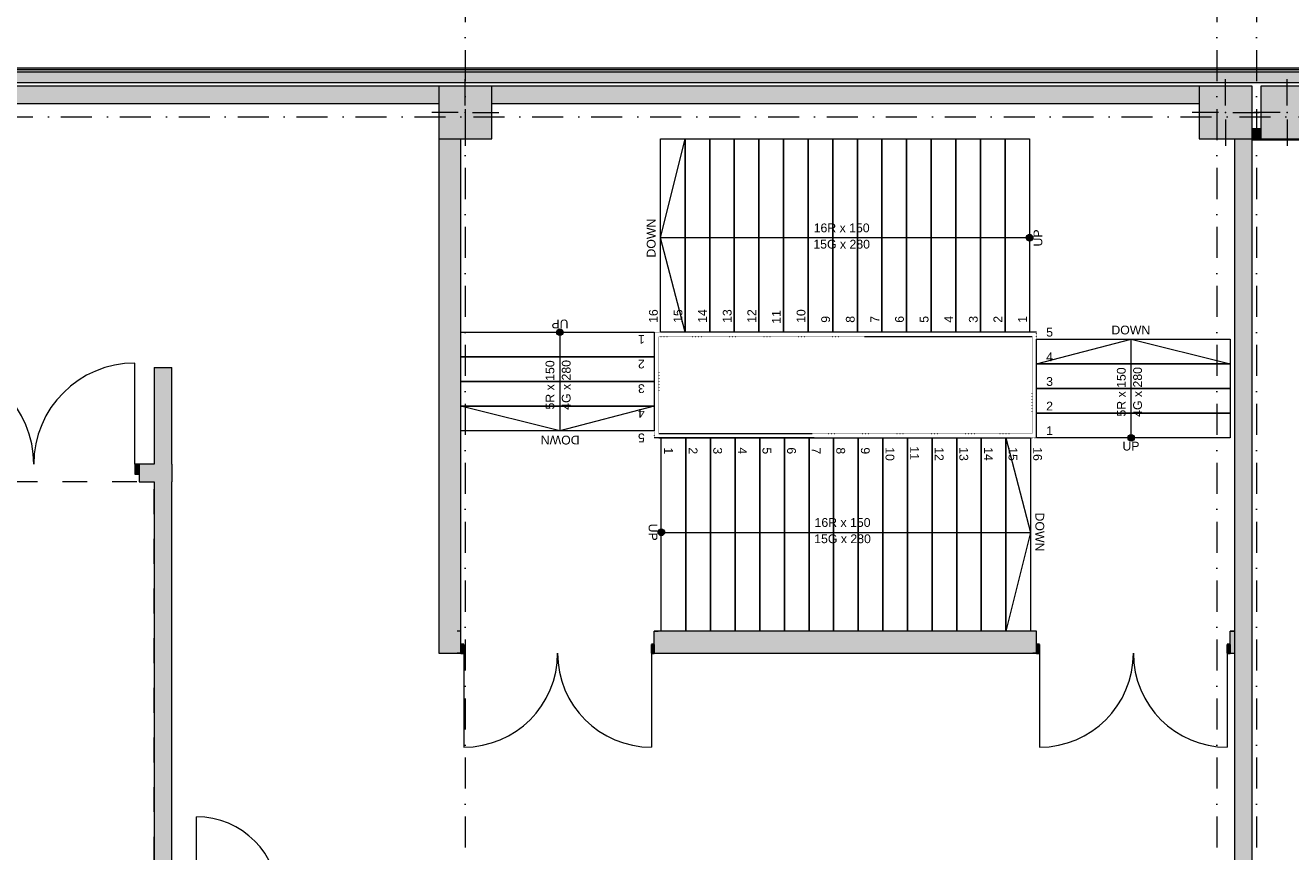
# Model space of a CAD drawing. Header units: millimetres. Extents: x -14761 to 157739, y -22400 to 107990.
# Tile 209 of 228: x 75994 to 90390, y 63644 to 73041. Entities that reach past the tile are written whole.
import ezdxf

# ---------------------------------------------------------------- set-up
doc = ezdxf.new("R2010")
doc.units = ezdxf.units.MM
doc.header["$MEASUREMENT"] = 0
for name, pattern in [('A_dot', [3, 0, -3]), ('Штриховая', [564.444447, 282.222223, -282.222223]), ('Штрихпунктирная', [670.277762, 352.777767, -176.388884, 0, -141.111112])]:
    doc.linetypes.add(name, pattern=pattern)
for name, color, linetype in [('Конструктив - ГКЛ', 7, 'Continuous'), ('Конструктив - Колонны', 7, 'Continuous'), ('Конструктив - лестницы сущ', 7, 'Continuous'), ('Конструктив - Стены Внутр сущ.', 7, 'Continuous'), ('Конструктив - Стены наружние фасад', 7, 'Continuous'), ('Элемент Модели - Зона', 7, 'Continuous'), ('Элемент Модели - Оси', 7, 'Continuous')]:
    doc.layers.add(name, color=color, linetype=linetype)
doc.styles.add('СГЕНЕРИР_СТИЛЬ_1', font='txt')

msp = doc.modelspace()

# ---------------------------------------------------------------- hatches: boundary and pattern name
at = {"layer": 'Конструктив - ГКЛ', "linetype": 'Continuous', "lineweight": 0, "true_color": 0x000000}
for points in [[(89950, 71863), (89950, 71850), (90050, 71850), (90050, 71863)], [(90050, 71850), (89950, 71850), (89950, 71750), (90050, 71750)], [(130525, 71750), (89950, 71750), (89950, 71738), (130525, 71738)]]:
    msp.add_hatch(color=18, dxfattribs=at).paths.add_polyline_path(points)
at = {"layer": 'Конструктив - Колонны', "linetype": 'Continuous', "lineweight": 0, "true_color": 0x000000}
for points in [[(80700, 71750), (81300, 71750), (81300, 72350), (80700, 72350)], [(89350, 71750), (89950, 71750), (89950, 72350), (89350, 72350)], [(90050, 71750), (90650, 71750), (90650, 72350), (90050, 72350)]]:
    msp.add_hatch(color=18, dxfattribs=at).paths.add_polyline_path(points)
at = {"layer": 'Конструктив - лестницы сущ', "linetype": 'Continuous', "lineweight": 0, "true_color": 0xffffff}
for points in [[(87420, 70588, 1), (87420, 70663, 1)], [(82112, 69550, 1), (82037, 69550, 1)], [(88537, 68350, 1), (88612, 68350, 1)], [(83230, 67313, 1), (83230, 67238, 1)]]:
    msp.add_hatch(color=7, dxfattribs=at).paths.add_polyline_path(points)
at = {"layer": 'Конструктив - Стены Внутр сущ.', "linetype": 'Continuous', "lineweight": 0, "true_color": 0x000000}
for points in [[(75020, 72350), (75020, 72150), (80700, 72150), (80700, 72350)], [(81300, 72150), (89350, 72150), (89350, 72350), (81300, 72350)], [(80700, 66150), (80950, 66150), (80950, 71750), (80700, 71750)], [(89750, 71750), (89750, 63300), (89950, 63300), (89950, 71750)], [(77460, 69150), (77460, 68050), (77660, 68050), (77660, 69150)], [(77290, 68050), (77240, 68050), (77240, 67935), (77290, 67935)], [(77290, 68050), (77290, 67850), (77660, 67850), (77660, 68050)], [(77660, 61849), (77660, 67850), (77460, 67850), (77460, 61849)], [(80950, 66150), (80700, 65900), (80950, 65900)], [(80950, 66150), (80700, 66150), (80700, 65900)], [(87500, 66150), (83150, 66150), (83150, 65900), (87500, 65900)], [(89700, 65900), (89750, 65900), (89750, 66150), (89700, 66150)], [(80950, 65900), (80982, 65900), (80982, 66000), (80950, 66000)], [(83150, 66000), (83118, 66000), (83118, 65900), (83150, 65900)], [(87500, 65900), (87532, 65900), (87532, 66000), (87500, 66000)], [(89700, 66000), (89668, 66000), (89668, 65900), (89700, 65900)]]:
    msp.add_hatch(color=18, dxfattribs=at).paths.add_polyline_path(points)
at = {"layer": 'Конструктив - Стены наружние фасад', "linetype": 'Continuous', "lineweight": 0, "true_color": 0x000000}
for points in [[(75020, 72540), (90940, 72540), (90940, 72555), (75020, 72555)], [(75020, 72510), (90940, 72510), (90940, 72540), (75020, 72540)], [(90940, 72510), (75020, 72510), (75020, 72390), (90940, 72390)]]:
    msp.add_hatch(color=18, dxfattribs=at).paths.add_polyline_path(points)

# ---------------------------------------------------------------- linework, layer by layer
at = {"layer": 'Конструктив - ГКЛ', "color": 251, "linetype": 'Continuous', "lineweight": 20, "true_color": 0x575757}
for p, q in [((90050, 71850), (89950, 71850)), ((89950, 71750), (90050, 71750))]:
    msp.add_line(p, q, dxfattribs=at)
at = {"layer": 'Конструктив - ГКЛ', "color": 251, "linetype": 'Continuous', "lineweight": 20, "true_color": 0x575757, "flags": 128}
for points in [[(90050, 71863), (89950, 71863)], [(89950, 71738), (89950, 71750)], [(89950, 71738), (130525, 71738)]]:
    msp.add_lwpolyline(points, dxfattribs=at)
at = {"layer": 'Конструктив - Колонны', "color": 251, "linetype": 'Continuous', "lineweight": 5, "true_color": 0x575757}
for p, q in [((81000, 72130), (81000, 72430)), ((89650, 72130), (89650, 72430)), ((90350, 72130), (90350, 72430)), ((80920, 72050), (80620, 72050)), ((81080, 72050), (81380, 72050)), ((89570, 72050), (89270, 72050)), ((89730, 72050), (90030, 72050)), ((90270, 72050), (89970, 72050)), ((81000, 71970), (81000, 71670)), ((89650, 71970), (89650, 71670)), ((90350, 71970), (90350, 71670))]:
    msp.add_line(p, q, dxfattribs=at)
at = {"layer": 'Конструктив - Колонны', "color": 251, "linetype": 'Continuous', "lineweight": 15, "true_color": 0x575757, "flags": 128}
for points in [[(80700, 71750), (81300, 71750), (81300, 72350), (80700, 72350)], [(89350, 71750), (89950, 71750), (89950, 72350), (89350, 72350)], [(90050, 71750), (90650, 71750), (90650, 72350), (90050, 72350)]]:
    msp.add_lwpolyline(points, close=True, dxfattribs=at)
at = {"layer": 'Конструктив - Колонны', "color": 251, "linetype": 'Continuous', "lineweight": 5, "true_color": 0x575757}
for p in [(81000, 72050), (89650, 72050), (90350, 72050)]:
    msp.add_point(p, dxfattribs=at)
at = {"layer": 'Конструктив - лестницы сущ', "color": 7, "linetype": 'Continuous', "lineweight": 15}
for p, q in [((83220, 69550), (83220, 71750)), ((83220, 71750), (87420, 71750)), ((83220, 69550), (83220, 71750)), ((83220, 71750), (83500, 71750)), ((83220, 70625), (83500, 71750)), ((83500, 69550), (83500, 71750)), ((83500, 71750), (83780, 71750)), ((83500, 71750), (83500, 69550)), ((83780, 69550), (83780, 71750)), ((83780, 71750), (84060, 71750)), ((83780, 71750), (83780, 69550)), ((84060, 69550), (84060, 71750)), ((84060, 71750), (84340, 71750)), ((84060, 71750), (84060, 69550)), ((84340, 69550), (84340, 71750)), ((84340, 71750), (84620, 71750)), ((84340, 71750), (84340, 69550)), ((84620, 69550), (84620, 71750)), ((84620, 71750), (84900, 71750)), ((84620, 71750), (84620, 69550)), ((84900, 69550), (84900, 71750)), ((84900, 71750), (85180, 71750)), ((84900, 71750), (84900, 69550)), ((85180, 69550), (85180, 71750)), ((85180, 71750), (85460, 71750)), ((85180, 71750), (85180, 69550)), ((85460, 69550), (85460, 71750)), ((85460, 71750), (85740, 71750)), ((85460, 71750), (85460, 69550)), ((85740, 69550), (85740, 71750)), ((85740, 71750), (86020, 71750)), ((85740, 71750), (85740, 69550)), ((86020, 69550), (86020, 71750)), ((86020, 71750), (86300, 71750)), ((86020, 71750), (86020, 69550)), ((86300, 69550), (86300, 71750)), ((86300, 71750), (86580, 71750)), ((86300, 71750), (86300, 69550)), ((86580, 69550), (86580, 71750)), ((86580, 71750), (86860, 71750)), ((86580, 71750), (86580, 69550)), ((86860, 69550), (86860, 71750)), ((86860, 71750), (87140, 71750)), ((86860, 71750), (86860, 69550)), ((87140, 69550), (87140, 71750)), ((87140, 71750), (87420, 71750)), ((87140, 71750), (87140, 69550)), ((87420, 71750), (87420, 69550)), ((87420, 71750), (87420, 69550)), ((83500, 70625), (83220, 70625)), ((83500, 69550), (83220, 70625)), ((87140, 70625), (83500, 70625)), ((87420, 70625), (87140, 70625)), ((80950, 69550), (83150, 69550)), ((80950, 68430), (80950, 69550)), ((80950, 69550), (83150, 69550)), ((80950, 69270), (80950, 69550)), ((82075, 69550), (82075, 69270)), ((83150, 69550), (83150, 68430)), ((83150, 69550), (83150, 69270)), ((87420, 69550), (83220, 69550)), ((83500, 69550), (83220, 69550)), ((83780, 69550), (83500, 69550)), ((84060, 69550), (83780, 69550)), ((84340, 69550), (84060, 69550)), ((84620, 69550), (84340, 69550)), ((84900, 69550), (84620, 69550)), ((85180, 69550), (84900, 69550)), ((85460, 69550), (85180, 69550)), ((85740, 69550), (85460, 69550)), ((87500, 69550), (85520, 69550)), ((86020, 69550), (85740, 69550)), ((86300, 69550), (86020, 69550)), ((86580, 69550), (86300, 69550)), ((86860, 69550), (86580, 69550)), ((87140, 69550), (86860, 69550)), ((87420, 69550), (87140, 69550)), ((87450, 69500), (85542, 69500)), ((87500, 68350), (87500, 69470)), ((87500, 69470), (89700, 69470)), ((87500, 69190), (87500, 69470)), ((87500, 69470), (89700, 69470)), ((87500, 69190), (88575, 69470)), ((88575, 69190), (88575, 69470)), ((88575, 69470), (89700, 69190)), ((89700, 69470), (89700, 68350)), ((89700, 69470), (89700, 69190)), ((83150, 69270), (80950, 69270)), ((80950, 69270), (83150, 69270)), ((80950, 68990), (80950, 69270)), ((82075, 69270), (82075, 68710)), ((83150, 69270), (83150, 68990)), ((87500, 68910), (87500, 69190)), ((87500, 69190), (89700, 69190)), ((89700, 69190), (87500, 69190)), ((88575, 68630), (88575, 69190)), ((89700, 69190), (89700, 68910)), ((83150, 68990), (80950, 68990)), ((80950, 68990), (83150, 68990)), ((80950, 68710), (80950, 68990)), ((83150, 68990), (83150, 68710)), ((87500, 68630), (87500, 68910)), ((87500, 68910), (89700, 68910)), ((89700, 68910), (87500, 68910)), ((89700, 68910), (89700, 68630)), ((83150, 68710), (80950, 68710)), ((80950, 68710), (83150, 68710)), ((80950, 68430), (80950, 68710)), ((82075, 68430), (80950, 68710)), ((82075, 68710), (82075, 68430)), ((83150, 68710), (82075, 68430)), ((83150, 68710), (83150, 68430)), ((87500, 68350), (87500, 68630)), ((87500, 68630), (89700, 68630)), ((89700, 68630), (87500, 68630)), ((88575, 68350), (88575, 68630)), ((89700, 68630), (89700, 68350)), ((83150, 68430), (80950, 68430)), ((83150, 68430), (80950, 68430)), ((83200, 68400), (84947, 68400)), ((84970, 68350), (83150, 68350)), ((83200, 68350), (84970, 68350)), ((83230, 66150), (83230, 68350)), ((83230, 68350), (87430, 68350)), ((83230, 66150), (83230, 68350)), ((83230, 68350), (83510, 68350)), ((83510, 68350), (83510, 66150)), ((83510, 66150), (83510, 68350)), ((83510, 68350), (83790, 68350)), ((83790, 68350), (83790, 66150)), ((83790, 66150), (83790, 68350)), ((83790, 68350), (84070, 68350)), ((84070, 68350), (84070, 66150)), ((84070, 66150), (84070, 68350)), ((84070, 68350), (84350, 68350)), ((84350, 68350), (84350, 66150)), ((84350, 66150), (84350, 68350)), ((84350, 68350), (84630, 68350)), ((84630, 68350), (84630, 66150)), ((84630, 66150), (84630, 68350)), ((84630, 68350), (84910, 68350)), ((84910, 68350), (84910, 66150)), ((84910, 66150), (84910, 68350)), ((84910, 68350), (85190, 68350)), ((85190, 68350), (85190, 66150)), ((85190, 66150), (85190, 68350)), ((85190, 68350), (85470, 68350)), ((85470, 68350), (85470, 66150)), ((85470, 66150), (85470, 68350)), ((85470, 68350), (85750, 68350)), ((85750, 68350), (85750, 66150)), ((85750, 66150), (85750, 68350)), ((85750, 68350), (86030, 68350)), ((86030, 68350), (86030, 66150)), ((86030, 66150), (86030, 68350)), ((86030, 68350), (86310, 68350)), ((86310, 68350), (86310, 66150)), ((86310, 66150), (86310, 68350)), ((86310, 68350), (86590, 68350)), ((86590, 68350), (86590, 66150)), ((86590, 66150), (86590, 68350)), ((86590, 68350), (86870, 68350)), ((86870, 68350), (86870, 66150)), ((86870, 66150), (86870, 68350)), ((86870, 68350), (87150, 68350)), ((87150, 68350), (87150, 66150)), ((87150, 66150), (87150, 68350)), ((87150, 68350), (87430, 68350)), ((87150, 68350), (87430, 67275)), ((87430, 68350), (87430, 66150)), ((87430, 68350), (87430, 66150)), ((89700, 68350), (87500, 68350)), ((89700, 68350), (87500, 68350)), ((83230, 67275), (83510, 67275)), ((83510, 67275), (87150, 67275)), ((87150, 67275), (87430, 67275)), ((87430, 67275), (87150, 66150)), ((87430, 66150), (83230, 66150)), ((83510, 66150), (83230, 66150)), ((83790, 66150), (83510, 66150)), ((84070, 66150), (83790, 66150)), ((84350, 66150), (84070, 66150)), ((84630, 66150), (84350, 66150)), ((84910, 66150), (84630, 66150)), ((85190, 66150), (84910, 66150)), ((85470, 66150), (85190, 66150)), ((85750, 66150), (85470, 66150)), ((86030, 66150), (85750, 66150)), ((86310, 66150), (86030, 66150)), ((86590, 66150), (86310, 66150)), ((86870, 66150), (86590, 66150)), ((87150, 66150), (86870, 66150)), ((87430, 66150), (87150, 66150))]:
    msp.add_line(p, q, dxfattribs=at)
at = {"layer": 'Конструктив - лестницы сущ', "color": 7, "linetype": 'A_dot', "lineweight": 15}
for p, q in [((83150, 69550), (83150, 68350)), ((85520, 69550), (83150, 69550)), ((87500, 68350), (87500, 69550)), ((83200, 69500), (83200, 68400)), ((85542, 69500), (83200, 69500)), ((87450, 68400), (87450, 69500)), ((84947, 68400), (87450, 68400)), ((84970, 68350), (87500, 68350))]:
    msp.add_line(p, q, dxfattribs=at)
at = {"layer": 'Конструктив - лестницы сущ', "color": 7, "linetype": 'Continuous', "lineweight": 15, "flags": 128}
for points in [[(87420, 70588, -1), (87420, 70663, -1)], [(82112, 69550, -1), (82037, 69550, -1)], [(88537, 68350, -1), (88612, 68350, -1)], [(83230, 67313, -1), (83230, 67238, -1)]]:
    msp.add_lwpolyline(points, format="xyb", close=True, dxfattribs=at)
at = {"layer": 'Конструктив - Стены Внутр сущ.', "color": 251, "linetype": 'Continuous', "lineweight": 5, "true_color": 0x575757}
for p, q in [((77240, 68050), (77240, 69200)), ((77290, 68050), (77240, 68050)), ((77240, 68050), (77240, 67935)), ((77290, 67935), (77290, 68050)), ((77240, 67935), (77290, 67935))]:
    msp.add_line(p, q, dxfattribs=at)
at = {"layer": 'Конструктив - Стены Внутр сущ.', "color": 251, "linetype": 'Continuous', "lineweight": 20, "true_color": 0x575757}
for p, q in [((77290, 68050), (77290, 67935)), ((77290, 68050), (77290, 67935)), ((77290, 68050), (77290, 67935)), ((77290, 67935), (77290, 67850)), ((77290, 67935), (77290, 67850)), ((80950, 66150), (80907, 66150)), ((80950, 66150), (80907, 66150)), ((80950, 66150), (80907, 66150)), ((80950, 66000), (80950, 66150)), ((80950, 66000), (80950, 66150)), ((80950, 66000), (80950, 66150)), ((83150, 66150), (83193, 66150)), ((83150, 66000), (83150, 66150)), ((83150, 66000), (83150, 66150)), ((83150, 66000), (83150, 66150)), ((83150, 66150), (83193, 66150)), ((83150, 66150), (83193, 66150)), ((87500, 66150), (87457, 66150)), ((87500, 66150), (87457, 66150)), ((87500, 66150), (87457, 66150)), ((87500, 66000), (87500, 66150)), ((87500, 66000), (87500, 66150)), ((87500, 66000), (87500, 66150)), ((89700, 66150), (89743, 66150)), ((89700, 66000), (89700, 66150)), ((89700, 66000), (89700, 66150)), ((89700, 66000), (89700, 66150)), ((89700, 66150), (89743, 66150)), ((89700, 66150), (89743, 66150)), ((80950, 65900), (80950, 66000)), ((80950, 65900), (80950, 66000)), ((80950, 65900), (80950, 66000)), ((83150, 65900), (83150, 66000)), ((83150, 65900), (83150, 66000)), ((83150, 65900), (83150, 66000)), ((87500, 65900), (87500, 66000)), ((87500, 65900), (87500, 66000)), ((87500, 65900), (87500, 66000)), ((89700, 65900), (89700, 66000)), ((89700, 65900), (89700, 66000)), ((89700, 65900), (89700, 66000)), ((80950, 65900), (80907, 65900)), ((80950, 65900), (80907, 65900)), ((80950, 65900), (80907, 65900)), ((83150, 65900), (83193, 65900)), ((83150, 65900), (83193, 65900)), ((83150, 65900), (83193, 65900)), ((87500, 65900), (87457, 65900)), ((87500, 65900), (87457, 65900)), ((87500, 65900), (87457, 65900)), ((89700, 65900), (89743, 65900)), ((89700, 65900), (89743, 65900)), ((89700, 65900), (89743, 65900))]:
    msp.add_line(p, q, dxfattribs=at)
at = {"layer": 'Конструктив - Стены Внутр сущ.', "color": 251, "linetype": 'Continuous', "lineweight": 30, "true_color": 0x575757}
for p, q in [((80982, 66000), (80950, 66000)), ((80950, 66000), (80950, 65900)), ((80982, 65900), (80982, 66000)), ((83150, 66000), (83118, 66000)), ((83118, 66000), (83118, 65900)), ((83150, 65900), (83150, 66000)), ((87532, 66000), (87500, 66000)), ((87500, 66000), (87500, 65900)), ((87532, 65900), (87532, 66000)), ((89700, 66000), (89668, 66000)), ((89668, 66000), (89668, 65900)), ((89700, 65900), (89700, 66000)), ((80950, 65900), (80982, 65900)), ((83118, 65900), (83150, 65900)), ((87500, 65900), (87532, 65900)), ((89668, 65900), (89700, 65900))]:
    msp.add_line(p, q, dxfattribs=at)
at = {"layer": 'Конструктив - Стены Внутр сущ.', "color": 251, "linetype": 'Continuous', "lineweight": 15, "true_color": 0x575757}
for p, q in [((80982, 65900), (80982, 64832)), ((83118, 65900), (83118, 64832)), ((87532, 65900), (87532, 64832)), ((89668, 65900), (89668, 64832)), ((77940, 63100), (77940, 64040))]:
    msp.add_line(p, q, dxfattribs=at)
at = {"layer": 'Конструктив - Стены Внутр сущ.', "color": 251, "linetype": 'Continuous', "lineweight": 20, "true_color": 0x575757, "flags": 128}
for points in [[(80700, 72350), (75020, 72350)], [(89350, 72350), (81300, 72350)], [(75020, 72150), (80700, 72150)], [(81300, 72150), (89350, 72150)], [(80700, 71750), (80700, 65900)], [(80950, 66150), (80950, 71750)], [(89750, 71750), (89750, 63300)], [(89950, 63300), (89950, 71750)], [(77460, 69150), (77460, 68050)], [(77460, 69150), (77660, 69150)], [(77660, 68050), (77660, 69150)], [(77460, 68050), (77290, 68050)], [(77660, 68050), (77660, 67850)], [(77290, 67850), (77460, 67850)], [(77460, 67850), (77460, 61649)], [(77660, 63100), (77660, 67850)], [(87500, 66150), (83150, 66150)], [(89750, 66150), (89700, 66150)], [(89750, 66150), (89750, 65900)], [(80700, 65900), (80950, 65900)], [(83150, 65900), (87500, 65900)], [(89700, 65900), (89750, 65900)]]:
    msp.add_lwpolyline(points, dxfattribs=at)
at = {"layer": 'Конструктив - Стены Внутр сущ.', "color": 251, "linetype": 'Continuous', "lineweight": 5, "true_color": 0x575757}
for centre, radius, start, end in [((74940, 68050), 1150, 0, 90), ((77240, 68050), 1150, 90, 180), ((80982, 65900), 1068, 270, 0), ((83118, 65900), 1068, 180, 270), ((87532, 65900), 1068, 270, 0), ((89668, 65900), 1068, 180, 270), ((77940, 63100), 940, 0, 90)]:
    msp.add_arc(centre, radius, start, end, dxfattribs=at)
at = {"layer": 'Конструктив - Стены наружние фасад', "color": 251, "linetype": 'Continuous', "lineweight": 20, "true_color": 0x575757}
for p, q in [((75020, 72540), (90940, 72540)), ((75020, 72510), (90940, 72510))]:
    msp.add_line(p, q, dxfattribs=at)
at = {"layer": 'Конструктив - Стены наружние фасад', "color": 251, "linetype": 'Continuous', "lineweight": 20, "true_color": 0x575757, "flags": 128}
for points in [[(90940, 72555), (75020, 72555)], [(75020, 72390), (90940, 72390)]]:
    msp.add_lwpolyline(points, dxfattribs=at)
at = {"layer": 'Элемент Модели - Зона', "color": 7, "linetype": 'Штриховая', "lineweight": 15, "flags": 128}
msp.add_lwpolyline([(36150, 44957), (36110, 44957), (36110, 36320), (41880, 36320), (41880, 39142), (45143, 42405), (45157, 42391), (45157, 42420), (63300, 42420), (63300, 42400), (77400, 42400), (77400, 42420), (114081, 42420), (117317, 39177), (117320, 38842), (117320, 36305), (117360, 36305), (117360, 34300), (117120, 34300), (117120, 35700), (116700, 35700), (116700, 36100), (108300, 36100), (108300, 35700), (107700, 35700), (107700, 36100), (99320, 36100), (99320, 26970), (107700, 26970), (107700, 27650), (108300, 27650), (108300, 26460), (112380, 26460), (112380, 27370), (112500, 27370), (112500, 21180), (117120, 21180), (117120, 26250), (116650, 26250), (116650, 27750), (117120, 27750), (117120, 32800), (117360, 32800), (117360, 20150), (117120, 20150), (117120, 20940), (99320, 20940), (99320, 14650), (117120, 14650), (117120, 17700), (116700, 17700), (116700, 18326), (117120, 18326), (117120, 18650), (117360, 18650), (117360, 18320), (120850, 18320), (120850, 37205), (120239, 37205), (120239, 45000), (125700, 45000), (125700, 45300), (126300, 45300), (126300, 45000), (141025, 45000), (141025, 45100), (140125, 45100), (140125, 47500), (132700, 47500), (132700, 53680), (130530, 53680), (130530, 54300), (129183, 54300), (126300, 54300), (126300, 53700), (125700, 53700), (125700, 54213), (124800, 54213), (117300, 54213), (117300, 53700), (116700, 53700), (116700, 54213), (108300, 54213), (108300, 53700), (107700, 53700), (107700, 54213), (99300, 54213), (99300, 53700), (98700, 53700), (98700, 54213), (90650, 54213), (90650, 53700), (90050, 53700), (89950, 53700), (89950, 48633), (77450, 48633), (77450, 53800), (77450, 61690), (77460, 61690), (77460, 67850), (74720, 67850), (74720, 59730), (73965, 59730), (73965, 54212), (72300, 54212), (72300, 53700), (71700, 53700), (71700, 54212), (63300, 54212), (63300, 53700), (62700, 53700), (62700, 54212), (61025, 54212), (61025, 46500), (61025, 45000), (54300, 45000), (54300, 44700), (53700, 44700), (53700, 45000), (45300, 45000), (45300, 44700), (44700, 44700), (44700, 45000), (36750, 45000), (36750, 44700), (36150, 44700)], close=True, dxfattribs=at)
at = {"layer": 'Элемент Модели - Оси', "color": 7, "linetype": 'Штрихпунктирная', "lineweight": 15}
for p, q in [((81000, 92200), (81000, -1975)), ((89550, 92200), (89550, -1975)), ((90000, 92200), (90000, -1975)), ((-12761, 72000), (155650, 72000))]:
    msp.add_line(p, q, dxfattribs=at)

# ---------------------------------------------------------------- texts
at = {"layer": 'Конструктив - лестницы сущ', "color": 161, "lineweight": 20, "true_color": 0x78aaff, "char_height": 100, "style": 'СГЕНЕРИР_СТИЛЬ_1'}
for s, insert, attachment_point in [('\\A1;{\\pqc;\\pt0,7100;\\fArial|b0|i0|c204|p38;16R x \\fArial|b0|i0|c204|p38;150\\fArial|b0|i0|c204|p38;\\A1{\\H.66x;\\S^  ;}\\fArial|b0|i0|c204|p38;\\fArial|b0|i0|c204|p38;\\fArial|b0|i0|c204|p38;\\fArial|b0|i0|c204|p38;\\A1{\\H.66x;\\S^  ;}\\fArial|b0|i0|c204|p38;\\fArial|b0|i0|c204|p38;\\fArial|b0|i0|c204|p38;\\fArial|b0|i0|c204|p38;\\A1{\\H.66x;\\S^  ;}\\fArial|b0|i0|c204|p38;}', (85320, 70658), 8), ('\\A1;{\\pqc;\\pt0,7100;\\fArial|b0|i0|c204|p38;15G x \\fArial|b0|i0|c204|p38;280\\fArial|b0|i0|c204|p38;\\A1{\\H.66x;\\S^  ;}\\fArial|b0|i0|c204|p38;\\fArial|b0|i0|c204|p38;\\fArial|b0|i0|c204|p38;\\fArial|b0|i0|c204|p38;\\A1{\\H.66x;\\S^  ;}\\fArial|b0|i0|c204|p38;\\fArial|b0|i0|c204|p38;\\fArial|b0|i0|c204|p38;\\fArial|b0|i0|c204|p38;\\A1{\\H.66x;\\S^  ;}\\fArial|b0|i0|c204|p38;}', (85320, 70602), 2), ('\\A1;{\\pqr;\\fArial|b0|i0|c204|p38;5}', (87686, 69550), 6), ('\\A1;{\\pqr;\\fArial|b0|i0|c204|p38;DOWN}', (88792, 69575), 6), ('\\A1;{\\pqr;\\fArial|b0|i0|c204|p38;4}', (87686, 69271), 6), ('\\A1;{\\pqr;\\fArial|b0|i0|c204|p38;3}', (87686, 68990), 6), ('\\A1;{\\pqr;\\fArial|b0|i0|c204|p38;2}', (87686, 68711), 6), ('\\A1;{\\pqr;\\fArial|b0|i0|c204|p38;1}', (87686, 68431), 6), ('\\A1;{\\pqr;\\fArial|b0|i0|c204|p38;UP}', (88670, 68255), 6), ('\\A1;{\\pqc;\\pt0,7100;\\fArial|b0|i0|c204|p38;16R x \\fArial|b0|i0|c204|p38;150\\fArial|b0|i0|c204|p38;\\A1{\\H.66x;\\S^  ;}\\fArial|b0|i0|c204|p38;\\fArial|b0|i0|c204|p38;\\fArial|b0|i0|c204|p38;\\fArial|b0|i0|c204|p38;\\A1{\\H.66x;\\S^  ;}\\fArial|b0|i0|c204|p38;\\fArial|b0|i0|c204|p38;\\fArial|b0|i0|c204|p38;\\fArial|b0|i0|c204|p38;\\A1{\\H.66x;\\S^  ;}\\fArial|b0|i0|c204|p38;}', (85330, 67308), 8), ('\\A1;{\\pqc;\\pt0,7100;\\fArial|b0|i0|c204|p38;15G x \\fArial|b0|i0|c204|p38;280\\fArial|b0|i0|c204|p38;\\A1{\\H.66x;\\S^  ;}\\fArial|b0|i0|c204|p38;\\fArial|b0|i0|c204|p38;\\fArial|b0|i0|c204|p38;\\fArial|b0|i0|c204|p38;\\A1{\\H.66x;\\S^  ;}\\fArial|b0|i0|c204|p38;\\fArial|b0|i0|c204|p38;\\fArial|b0|i0|c204|p38;\\fArial|b0|i0|c204|p38;\\A1{\\H.66x;\\S^  ;}\\fArial|b0|i0|c204|p38;}', (85330, 67252), 2)]:
    msp.add_mtext(s, dxfattribs=dict(at, insert=insert, attachment_point=attachment_point))
for s, insert, attachment_point, rotation in [('\\A1;{\\pqr;\\fArial|b0|i0|c204|p38;DOWN}', (83115, 70842), 6, 90), ('\\A1;{\\pqr;\\fArial|b0|i0|c204|p38;UP}', (87515, 70720), 6, 90), ('\\A1;{\\pqr;\\fArial|b0|i0|c204|p38;UP}', (81980, 69645), 6, 180), ('\\A1;{\\pqr;\\fArial|b0|i0|c204|p38;16}', (83140, 69812), 6, 90), ('\\A1;{\\pqr;\\fArial|b0|i0|c204|p38;15}', (83420, 69812), 6, 90), ('\\A1;{\\pqr;\\fArial|b0|i0|c204|p38;14}', (83699, 69812), 6, 90), ('\\A1;{\\pqr;\\fArial|b0|i0|c204|p38;13}', (83980, 69812), 6, 90), ('\\A1;{\\pqr;\\fArial|b0|i0|c204|p38;12}', (84259, 69812), 6, 90), ('\\A1;{\\pqr;\\fArial|b0|i0|c204|p38;11}', (84539, 69802), 6, 90), ('\\A1;{\\pqr;\\fArial|b0|i0|c204|p38;10}', (84820, 69812), 6, 90), ('\\A1;{\\pqr;\\fArial|b0|i0|c204|p38;9}', (85100, 69736), 6, 90), ('\\A1;{\\pqr;\\fArial|b0|i0|c204|p38;8}', (85380, 69736), 6, 90), ('\\A1;{\\pqr;\\fArial|b0|i0|c204|p38;7}', (85659, 69736), 6, 90), ('\\A1;{\\pqr;\\fArial|b0|i0|c204|p38;6}', (85940, 69736), 6, 90), ('\\A1;{\\pqr;\\fArial|b0|i0|c204|p38;5}', (86220, 69736), 6, 90), ('\\A1;{\\pqr;\\fArial|b0|i0|c204|p38;4}', (86499, 69736), 6, 90), ('\\A1;{\\pqr;\\fArial|b0|i0|c204|p38;3}', (86780, 69736), 6, 90), ('\\A1;{\\pqr;\\fArial|b0|i0|c204|p38;2}', (87059, 69736), 6, 90), ('\\A1;{\\pqr;\\fArial|b0|i0|c204|p38;1}', (87339, 69736), 6, 90), ('\\A1;{\\pqc;\\pt0,7100;\\fArial|b0|i0|c204|p38;5R x \\fArial|b0|i0|c204|p38;150\\fArial|b0|i0|c204|p38;\\A1{\\H.66x;\\S^  ;}\\fArial|b0|i0|c204|p38;\\fArial|b0|i0|c204|p38;\\fArial|b0|i0|c204|p38;\\fArial|b0|i0|c204|p38;\\A1{\\H.66x;\\S^  ;}\\fArial|b0|i0|c204|p38;\\fArial|b0|i0|c204|p38;\\fArial|b0|i0|c204|p38;\\fArial|b0|i0|c204|p38;\\A1{\\H.66x;\\S^  ;}\\fArial|b0|i0|c204|p38;}', (82042, 68990), 8, 90), ('\\A1;{\\pqc;\\pt0,7100;\\fArial|b0|i0|c204|p38;4G x \\fArial|b0|i0|c204|p38;280\\fArial|b0|i0|c204|p38;\\A1{\\H.66x;\\S^  ;}\\fArial|b0|i0|c204|p38;\\fArial|b0|i0|c204|p38;\\fArial|b0|i0|c204|p38;\\fArial|b0|i0|c204|p38;\\A1{\\H.66x;\\S^  ;}\\fArial|b0|i0|c204|p38;\\fArial|b0|i0|c204|p38;\\fArial|b0|i0|c204|p38;\\fArial|b0|i0|c204|p38;\\A1{\\H.66x;\\S^  ;}\\fArial|b0|i0|c204|p38;}', (82098, 68990), 2, 90), ('\\A1;{\\pqr;\\fArial|b0|i0|c204|p38;1}', (82964, 69469), 6, 180), ('\\A1;{\\pqc;\\pt0,7100;\\fArial|b0|i0|c204|p38;5R x \\fArial|b0|i0|c204|p38;150\\fArial|b0|i0|c204|p38;\\A1{\\H.66x;\\S^  ;}\\fArial|b0|i0|c204|p38;\\fArial|b0|i0|c204|p38;\\fArial|b0|i0|c204|p38;\\fArial|b0|i0|c204|p38;\\A1{\\H.66x;\\S^  ;}\\fArial|b0|i0|c204|p38;\\fArial|b0|i0|c204|p38;\\fArial|b0|i0|c204|p38;\\fArial|b0|i0|c204|p38;\\A1{\\H.66x;\\S^  ;}\\fArial|b0|i0|c204|p38;}', (88542, 68910), 8, 90), ('\\A1;{\\pqc;\\pt0,7100;\\fArial|b0|i0|c204|p38;4G x \\fArial|b0|i0|c204|p38;280\\fArial|b0|i0|c204|p38;\\A1{\\H.66x;\\S^  ;}\\fArial|b0|i0|c204|p38;\\fArial|b0|i0|c204|p38;\\fArial|b0|i0|c204|p38;\\fArial|b0|i0|c204|p38;\\A1{\\H.66x;\\S^  ;}\\fArial|b0|i0|c204|p38;\\fArial|b0|i0|c204|p38;\\fArial|b0|i0|c204|p38;\\fArial|b0|i0|c204|p38;\\A1{\\H.66x;\\S^  ;}\\fArial|b0|i0|c204|p38;}', (88598, 68910), 2, 90), ('\\A1;{\\pqr;\\fArial|b0|i0|c204|p38;2}', (82964, 69189), 6, 180), ('\\A1;{\\pqr;\\fArial|b0|i0|c204|p38;3}', (82964, 68910), 6, 180), ('\\A1;{\\pqr;\\fArial|b0|i0|c204|p38;4}', (82964, 68629), 6, 180), ('\\A1;{\\pqr;\\fArial|b0|i0|c204|p38;5}', (82964, 68350), 6, 180), ('\\A1;{\\pqr;\\fArial|b0|i0|c204|p38;DOWN}', (81858, 68325), 6, 180), ('\\A1;{\\pqr;\\fArial|b0|i0|c204|p38;4}', (84151, 68164), 6, 270), ('\\A1;{\\pqr;\\fArial|b0|i0|c204|p38;5}', (84430, 68164), 6, 270), ('\\A1;{\\pqr;\\fArial|b0|i0|c204|p38;11}', (86111, 68098), 6, 270), ('\\A1;{\\pqr;\\fArial|b0|i0|c204|p38;1}', (83311, 68164), 6, 270), ('\\A1;{\\pqr;\\fArial|b0|i0|c204|p38;2}', (83591, 68164), 6, 270), ('\\A1;{\\pqr;\\fArial|b0|i0|c204|p38;3}', (83870, 68164), 6, 270), ('\\A1;{\\pqr;\\fArial|b0|i0|c204|p38;6}', (84710, 68164), 6, 270), ('\\A1;{\\pqr;\\fArial|b0|i0|c204|p38;7}', (84991, 68164), 6, 270), ('\\A1;{\\pqr;\\fArial|b0|i0|c204|p38;8}', (85270, 68164), 6, 270), ('\\A1;{\\pqr;\\fArial|b0|i0|c204|p38;9}', (85550, 68164), 6, 270), ('\\A1;{\\pqr;\\fArial|b0|i0|c204|p38;10}', (85830, 68088), 6, 270), ('\\A1;{\\pqr;\\fArial|b0|i0|c204|p38;12}', (86391, 68088), 6, 270), ('\\A1;{\\pqr;\\fArial|b0|i0|c204|p38;13}', (86670, 68088), 6, 270), ('\\A1;{\\pqr;\\fArial|b0|i0|c204|p38;14}', (86951, 68088), 6, 270), ('\\A1;{\\pqr;\\fArial|b0|i0|c204|p38;15}', (87230, 68088), 6, 270), ('\\A1;{\\pqr;\\fArial|b0|i0|c204|p38;16}', (87510, 68088), 6, 270), ('\\A1;{\\pqr;\\fArial|b0|i0|c204|p38;DOWN}', (87535, 67058), 6, 270), ('\\A1;{\\pqr;\\fArial|b0|i0|c204|p38;UP}', (83135, 67180), 6, 270)]:
    msp.add_mtext(s, dxfattribs=dict(at, insert=insert, attachment_point=attachment_point, rotation=rotation))

doc.saveas('drawing.dxf')
